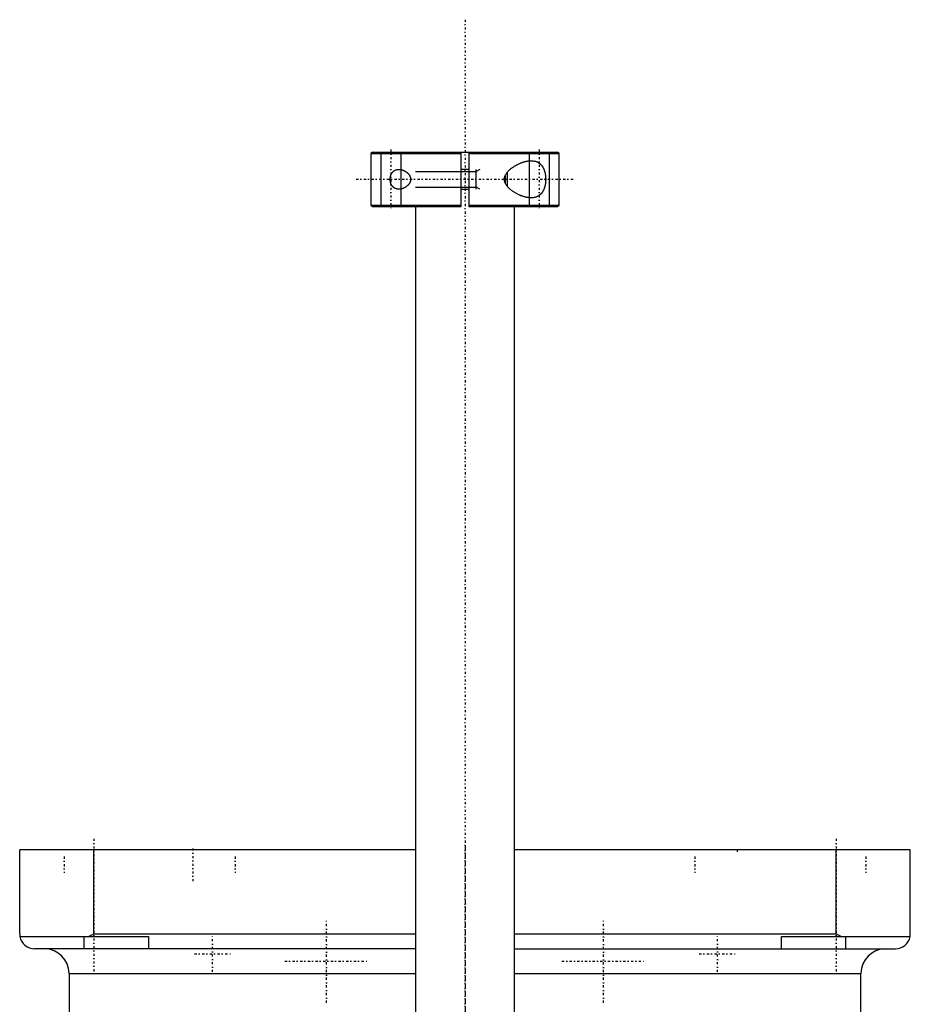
# Model space of a CAD drawing. Extents: x -90 to 90, y -104 to 484.
# Tile 5 of 5: x -90 to 90, y 285 to 484. Entities that reach past the tile are written whole.
import ezdxf

# ---------------------------------------------------------------- set-up
doc = ezdxf.new("R2010")
doc.units = 0
doc.linetypes.add('CENTER', pattern=[1.5, 0.45, -0.5, 0.05, -0.5])
for name, color, linetype in [('AM_0', 7, 'CONTINUOUS'), ('AM_10', 7, 'CONTINUOUS'), ('AM_7', 7, 'CENTER')]:
    doc.layers.add(name, color=color, linetype=linetype)

msp = doc.modelspace()

# ---------------------------------------------------------------- linework, layer by layer
at = {"layer": 'AM_0', "color": 7, "linetype": 'CONTINUOUS'}
for p, q in [((-18.7, 457.5), (-19, 457.2)), ((-19, 457.2), (-19, 446.8)), ((-19, 457.2), (-0.75, 457.2)), ((-18.7, 457.5), (18.7, 457.5)), ((-0.75, 446.5), (-0.75, 457.5)), ((0.75, 457.5), (0.75, 446.5)), ((0.75, 457.2), (19, 457.2)), ((19, 457.2), (18.7, 457.5)), ((19, 446.8), (19, 457.2)), ((0.75, 454), (-0.75, 454)), ((8.1, 452.69), (8.1, 451.31)), ((8.5, 453.36), (8.5, 450.64)), ((-0.75, 450), (0.75, 450)), ((-19, 446.8), (-18.7, 446.5)), ((-19, 446.8), (-0.75, 446.8)), ((-18.7, 446.5), (-0.75, 446.5)), ((-10, 446.5), (-10, 212.5)), ((0.75, 446.8), (19, 446.8)), ((0.75, 446.5), (18.7, 446.5)), ((10, 212.5), (10, 446.5)), ((18.7, 446.5), (19, 446.8)), ((-90, 299.5), (-90, 316.5)), ((-10, 316.5), (-90, 316.5)), ((-75, 299.5), (-75, 316.5)), ((90, 316.5), (10, 316.5)), ((75, 299.5), (75, 316.5)), ((90, 299.5), (90, 316.5)), ((-89.96, 299), (-64, 299)), ((-77, 296.5), (-77, 299)), ((-76.12, 299), (-75, 299.5)), ((-75, 299.5), (-10, 299.5)), ((-64, 299), (-64, 296.5)), ((10, 299.5), (75, 299.5)), ((64, 299), (89.96, 299)), ((64, 296.5), (64, 299)), ((75, 299.5), (76.12, 299)), ((77, 296.5), (77, 299)), ((-10, 296.5), (-87, 296.5)), ((10, 296.5), (87, 296.5)), ((-80, 291.5), (-80, 30)), ((-80, 291.5), (-10.01, 291.5)), ((10.01, 291.5), (80, 291.5)), ((80, 30), (80, 291.5))]:
    msp.add_line(p, q, dxfattribs=at)
for points in [[(13.37, 448.25, 0), (13.32, 448.25, 0), (13.21, 448.25, 0), (13.11, 448.26, 0), (13.05, 448.26, 0), (13, 448.27, 0), (12.89, 448.28, 0), (12.77, 448.29, 0), (12.66, 448.31, 0), (12.55, 448.33, 0), (12.43, 448.35, 0), (12.38, 448.36, 0), (12.32, 448.38, 0), (12.2, 448.4, 0), (12.08, 448.43, 0), (11.96, 448.47, 0), (11.85, 448.5, 0), (11.73, 448.54, 0), (11.67, 448.56, 0), (11.61, 448.58, 0), (11.49, 448.63, 0), (11.37, 448.67, 0), (11.31, 448.69, 0), (11.24, 448.72, 0), (11.12, 448.77, 0), (11, 448.82, 0), (10.94, 448.85, 0), (10.88, 448.88, 0), (10.76, 448.93, 0), (10.65, 448.99, 0), (10.53, 449.05, 0), (10.41, 449.11, 0), (10.29, 449.18, 0), (10.23, 449.21, 0), (10.18, 449.25, 0), (10.06, 449.31, 0), (9.95, 449.38, 0), (9.84, 449.46, 0), (9.73, 449.53, 0), (9.62, 449.61, 0), (9.56, 449.64, 0), (9.51, 449.68, 0), (9.4, 449.76, 0), (9.29, 449.85, 0), (9.19, 449.94, 0), (9.08, 450.03, 0), (8.97, 450.12, 0), (8.92, 450.17, 0), (8.87, 450.22, 0), (8.77, 450.32, 0), (8.67, 450.43, 0), (8.58, 450.54, 0), (8.49, 450.65, 0), (8.41, 450.76, 0), (8.36, 450.82, 0), (8.33, 450.88, 0), (8.25, 451, 0), (8.19, 451.12, 0), (8.13, 451.25, 0), (8.1, 451.32, 0), (8.09, 451.35, 0), (8.08, 451.37, 0), (8.08, 451.38, 0), (8.07, 451.39, 0), (8.06, 451.41, 0), (8.06, 451.43, 0), (8.05, 451.45, 0), (8.04, 451.48, 0), (8.04, 451.5, 0), (8.03, 451.51, 0), (8.03, 451.52, 0), (8.02, 451.54, 0), (8.02, 451.57, 0), (8.02, 451.58, 0), (8.01, 451.59, 0), (8.01, 451.61, 0), (8, 451.63, 0), (8, 451.65, 0), (8, 451.66, 0), (7.99, 451.68, 0), (7.99, 451.7, 0), (7.99, 451.73, 0), (7.98, 451.75, 0), (7.98, 451.77, 0), (7.98, 451.78, 0), (7.98, 451.8, 0), (7.97, 451.82, 0), (7.97, 451.84, 0), (7.97, 451.87, 0), (7.97, 451.89, 0), (7.97, 451.92, 0), (7.97, 451.93, 0), (7.97, 451.94, 0), (7.97, 451.96, 0), (7.96, 451.99, 0), (7.96, 452, 0), (7.96, 452.01, 0), (7.97, 452.04, 0), (7.97, 452.06, 0), (7.97, 452.07, 0), (7.97, 452.08, 0), (7.97, 452.11, 0), (7.97, 452.13, 0), (7.97, 452.16, 0), (7.97, 452.18, 0), (7.98, 452.2, 0), (7.98, 452.22, 0), (7.98, 452.23, 0), (7.98, 452.25, 0), (7.99, 452.27, 0), (7.99, 452.3, 0), (7.99, 452.32, 0), (8, 452.34, 0), (8, 452.35, 0), (8, 452.37, 0), (8.01, 452.39, 0), (8.01, 452.41, 0), (8.02, 452.42, 0), (8.02, 452.43, 0), (8.02, 452.46, 0), (8.03, 452.48, 0), (8.03, 452.49, 0), (8.04, 452.5, 0), (8.04, 452.52, 0), (8.05, 452.55, 0), (8.06, 452.57, 0), (8.06, 452.59, 0), (8.07, 452.61, 0), (8.08, 452.62, 0), (8.08, 452.63, 0), (8.09, 452.65, 0), (8.1, 452.68, 0), (8.13, 452.75, 0), (8.19, 452.88, 0), (8.25, 453, 0), (8.33, 453.12, 0), (8.36, 453.18, 0), (8.41, 453.24, 0), (8.49, 453.35, 0), (8.58, 453.46, 0), (8.67, 453.57, 0), (8.77, 453.68, 0), (8.87, 453.78, 0), (8.92, 453.83, 0), (8.97, 453.88, 0), (9.08, 453.97, 0), (9.19, 454.06, 0), (9.29, 454.15, 0), (9.4, 454.24, 0), (9.51, 454.32, 0), (9.56, 454.36, 0), (9.62, 454.39, 0), (9.73, 454.47, 0), (9.84, 454.54, 0), (9.95, 454.62, 0), (10.06, 454.69, 0), (10.18, 454.75, 0), (10.23, 454.79, 0), (10.29, 454.82, 0), (10.41, 454.89, 0), (10.53, 454.95, 0), (10.65, 455.01, 0), (10.76, 455.07, 0), (10.88, 455.12, 0), (10.94, 455.15, 0), (11, 455.18, 0), (11.12, 455.23, 0), (11.24, 455.28, 0), (11.31, 455.31, 0), (11.37, 455.33, 0), (11.49, 455.37, 0), (11.61, 455.42, 0), (11.67, 455.44, 0), (11.73, 455.46, 0), (11.85, 455.5, 0), (11.96, 455.53, 0), (12.08, 455.57, 0), (12.2, 455.6, 0), (12.32, 455.62, 0), (12.38, 455.64, 0), (12.43, 455.65, 0), (12.55, 455.67, 0), (12.66, 455.69, 0), (12.77, 455.71, 0), (12.89, 455.72, 0), (13, 455.73, 0), (13.05, 455.74, 0), (13.11, 455.74, 0), (13.21, 455.75, 0), (13.32, 455.75, 0), (13.37, 455.75, 0)], [(13.37, 455.75, 0), (13.5, 455.75, 0), (13.76, 455.73, 0), (14.01, 455.69, 0), (14.14, 455.66, 0), (14.27, 455.63, 0), (14.41, 455.58, 0), (14.45, 455.57, 0), (14.49, 455.55, 0), (14.51, 455.54, 0), (14.53, 455.53, 0), (14.57, 455.52, 0), (14.61, 455.5, 0), (14.65, 455.48, 0), (14.69, 455.46, 0), (14.73, 455.44, 0), (14.74, 455.43, 0), (14.76, 455.42, 0), (14.8, 455.4, 0), (14.84, 455.38, 0), (14.88, 455.35, 0), (14.91, 455.33, 0), (14.95, 455.3, 0), (14.97, 455.29, 0), (14.98, 455.28, 0), (15.02, 455.25, 0), (15.06, 455.23, 0), (15.09, 455.2, 0), (15.12, 455.17, 0), (15.16, 455.14, 0), (15.17, 455.13, 0), (15.19, 455.11, 0), (15.22, 455.08, 0), (15.26, 455.05, 0), (15.29, 455.02, 0), (15.32, 454.99, 0), (15.35, 454.96, 0), (15.37, 454.94, 0), (15.38, 454.92, 0), (15.41, 454.89, 0), (15.44, 454.86, 0), (15.46, 454.84, 0), (15.47, 454.82, 0), (15.5, 454.78, 0), (15.53, 454.75, 0), (15.54, 454.73, 0), (15.56, 454.71, 0), (15.58, 454.67, 0), (15.61, 454.63, 0), (15.64, 454.59, 0), (15.66, 454.55, 0), (15.69, 454.51, 0), (15.7, 454.49, 0), (15.71, 454.47, 0), (15.74, 454.43, 0), (15.76, 454.39, 0), (15.79, 454.34, 0), (15.81, 454.3, 0), (15.83, 454.25, 0), (15.84, 454.23, 0), (15.86, 454.21, 0), (15.88, 454.16, 0), (15.9, 454.11, 0), (15.92, 454.06, 0), (15.94, 454.01, 0), (15.96, 453.96, 0), (15.97, 453.94, 0), (15.98, 453.91, 0), (16, 453.86, 0), (16.02, 453.81, 0), (16.04, 453.75, 0), (16.06, 453.7, 0), (16.07, 453.64, 0), (16.08, 453.62, 0), (16.09, 453.59, 0), (16.11, 453.53, 0), (16.12, 453.48, 0), (16.14, 453.42, 0), (16.15, 453.36, 0), (16.17, 453.3, 0), (16.17, 453.27, 0), (16.18, 453.24, 0), (16.19, 453.19, 0), (16.2, 453.13, 0), (16.21, 453.1, 0), (16.21, 453.07, 0), (16.22, 453.01, 0), (16.23, 452.95, 0), (16.24, 452.92, 0), (16.24, 452.89, 0), (16.25, 452.82, 0), (16.26, 452.76, 0), (16.27, 452.7, 0), (16.27, 452.64, 0), (16.28, 452.58, 0), (16.28, 452.55, 0), (16.29, 452.52, 0), (16.29, 452.46, 0), (16.3, 452.4, 0), (16.3, 452.33, 0), (16.3, 452.27, 0), (16.3, 452.21, 0), (16.3, 452.18, 0), (16.31, 452.15, 0), (16.31, 452.09, 0), (16.31, 452.03, 0), (16.31, 452, 0)], [(-15.12, 452, 0), (-15.12, 452.02, 0), (-15.12, 452.05, 0), (-15.12, 452.08, 0), (-15.12, 452.1, 0), (-15.12, 452.12, 0), (-15.12, 452.15, 0), (-15.12, 452.18, 0), (-15.12, 452.22, 0), (-15.11, 452.25, 0), (-15.11, 452.28, 0), (-15.11, 452.3, 0), (-15.11, 452.32, 0), (-15.1, 452.35, 0), (-15.1, 452.38, 0), (-15.09, 452.42, 0), (-15.09, 452.45, 0), (-15.08, 452.48, 0), (-15.08, 452.5, 0), (-15.07, 452.51, 0), (-15.07, 452.55, 0), (-15.06, 452.58, 0), (-15.06, 452.59, 0), (-15.05, 452.61, 0), (-15.04, 452.64, 0), (-15.03, 452.67, 0), (-15.03, 452.69, 0), (-15.03, 452.71, 0), (-15.02, 452.74, 0), (-15.01, 452.77, 0), (-15, 452.8, 0), (-14.99, 452.83, 0), (-14.98, 452.86, 0), (-14.97, 452.87, 0), (-14.96, 452.89, 0), (-14.95, 452.92, 0), (-14.94, 452.95, 0), (-14.93, 452.97, 0), (-14.92, 453, 0), (-14.9, 453.03, 0), (-14.9, 453.04, 0), (-14.89, 453.06, 0), (-14.88, 453.08, 0), (-14.86, 453.11, 0), (-14.85, 453.14, 0), (-14.83, 453.16, 0), (-14.82, 453.19, 0), (-14.81, 453.2, 0), (-14.81, 453.21, 0), (-14.79, 453.23, 0), (-14.78, 453.26, 0), (-14.76, 453.28, 0), (-14.74, 453.3, 0), (-14.73, 453.33, 0), (-14.72, 453.34, 0), (-14.71, 453.35, 0), (-14.7, 453.37, 0), (-14.68, 453.39, 0), (-14.66, 453.41, 0), (-14.65, 453.43, 0), (-14.63, 453.45, 0), (-14.62, 453.46, 0), (-14.61, 453.47, 0), (-14.6, 453.49, 0), (-14.58, 453.51, 0), (-14.57, 453.52, 0), (-14.56, 453.53, 0), (-14.54, 453.54, 0), (-14.52, 453.56, 0), (-14.51, 453.57, 0), (-14.5, 453.58, 0), (-14.49, 453.6, 0), (-14.47, 453.61, 0), (-14.45, 453.63, 0), (-14.43, 453.65, 0), (-14.41, 453.66, 0), (-14.4, 453.67, 0), (-14.39, 453.68, 0), (-14.37, 453.69, 0), (-14.35, 453.71, 0), (-14.33, 453.72, 0), (-14.3, 453.74, 0), (-14.28, 453.75, 0), (-14.27, 453.76, 0), (-14.26, 453.76, 0), (-14.24, 453.77, 0), (-14.22, 453.79, 0), (-14.14, 453.83, 0), (-14.01, 453.89, 0), (-13.87, 453.93, 0), (-13.8, 453.95, 0), (-13.73, 453.97, 0), (-13.58, 453.99, 0), (-13.44, 454, 0), (-13.37, 454, 0)], [(-13.37, 454, 0), (-13.34, 454, 0), (-13.29, 454, 0), (-13.24, 454, 0), (-13.21, 453.99, 0), (-13.19, 453.99, 0), (-13.13, 453.99, 0), (-13.08, 453.98, 0), (-13.03, 453.97, 0), (-12.97, 453.96, 0), (-12.92, 453.95, 0), (-12.89, 453.95, 0), (-12.86, 453.94, 0), (-12.8, 453.93, 0), (-12.75, 453.91, 0), (-12.69, 453.9, 0), (-12.64, 453.88, 0), (-12.58, 453.86, 0), (-12.55, 453.85, 0), (-12.53, 453.84, 0), (-12.47, 453.82, 0), (-12.41, 453.79, 0), (-12.39, 453.78, 0), (-12.36, 453.77, 0), (-12.3, 453.74, 0), (-12.25, 453.72, 0), (-12.22, 453.7, 0), (-12.19, 453.69, 0), (-12.14, 453.66, 0), (-12.09, 453.63, 0), (-12.03, 453.6, 0), (-11.98, 453.56, 0), (-11.93, 453.53, 0), (-11.9, 453.51, 0), (-11.88, 453.49, 0), (-11.83, 453.46, 0), (-11.78, 453.42, 0), (-11.73, 453.38, 0), (-11.68, 453.34, 0), (-11.63, 453.3, 0), (-11.61, 453.28, 0), (-11.59, 453.26, 0), (-11.54, 453.21, 0), (-11.5, 453.16, 0), (-11.45, 453.11, 0), (-11.41, 453.06, 0), (-11.37, 453.01, 0), (-11.34, 452.98, 0), (-11.32, 452.96, 0), (-11.28, 452.9, 0), (-11.25, 452.84, 0), (-11.21, 452.78, 0), (-11.17, 452.72, 0), (-11.14, 452.66, 0), (-11.13, 452.62, 0), (-11.11, 452.59, 0), (-11.09, 452.52, 0), (-11.06, 452.46, 0), (-11.04, 452.39, 0), (-11.02, 452.32, 0), (-11.01, 452.25, 0), (-11, 452.21, 0), (-11, 452.18, 0), (-10.99, 452.11, 0), (-10.99, 452.04, 0), (-10.99, 452, 0), (-10.99, 451.96, 0), (-10.99, 451.89, 0), (-11, 451.82, 0), (-11, 451.79, 0), (-11.01, 451.75, 0), (-11.02, 451.68, 0), (-11.04, 451.61, 0), (-11.06, 451.54, 0), (-11.09, 451.48, 0), (-11.11, 451.41, 0), (-11.13, 451.38, 0), (-11.14, 451.34, 0), (-11.17, 451.28, 0), (-11.21, 451.22, 0), (-11.25, 451.16, 0), (-11.28, 451.1, 0), (-11.32, 451.04, 0), (-11.34, 451.02, 0), (-11.37, 450.99, 0), (-11.41, 450.94, 0), (-11.45, 450.89, 0), (-11.5, 450.84, 0), (-11.54, 450.79, 0), (-11.59, 450.74, 0), (-11.61, 450.72, 0), (-11.63, 450.7, 0), (-11.68, 450.66, 0), (-11.73, 450.62, 0), (-11.78, 450.58, 0), (-11.83, 450.54, 0), (-11.88, 450.51, 0), (-11.9, 450.49, 0), (-11.93, 450.47, 0), (-11.98, 450.44, 0), (-12.03, 450.4, 0), (-12.09, 450.37, 0), (-12.14, 450.34, 0), (-12.19, 450.31, 0), (-12.22, 450.3, 0), (-12.25, 450.28, 0), (-12.3, 450.26, 0), (-12.36, 450.23, 0), (-12.39, 450.22, 0), (-12.41, 450.21, 0), (-12.47, 450.18, 0), (-12.53, 450.16, 0), (-12.55, 450.15, 0), (-12.58, 450.14, 0), (-12.64, 450.12, 0), (-12.69, 450.1, 0), (-12.75, 450.09, 0), (-12.8, 450.07, 0), (-12.86, 450.06, 0), (-12.89, 450.05, 0), (-12.92, 450.05, 0), (-12.97, 450.04, 0), (-13.03, 450.03, 0), (-13.08, 450.02, 0), (-13.13, 450.01, 0), (-13.19, 450.01, 0), (-13.21, 450.01, 0), (-13.24, 450, 0), (-13.29, 450, 0), (-13.34, 450, 0), (-13.37, 450, 0)], [(-13.37, 450, 0), (-13.44, 450, 0), (-13.58, 450.01, 0), (-13.73, 450.03, 0), (-13.8, 450.05, 0), (-13.87, 450.07, 0), (-14.01, 450.11, 0), (-14.14, 450.17, 0), (-14.22, 450.21, 0), (-14.24, 450.23, 0), (-14.26, 450.24, 0), (-14.27, 450.24, 0), (-14.28, 450.25, 0), (-14.3, 450.26, 0), (-14.33, 450.28, 0), (-14.35, 450.29, 0), (-14.37, 450.31, 0), (-14.39, 450.32, 0), (-14.4, 450.33, 0), (-14.41, 450.34, 0), (-14.43, 450.35, 0), (-14.45, 450.37, 0), (-14.47, 450.39, 0), (-14.49, 450.4, 0), (-14.5, 450.42, 0), (-14.51, 450.43, 0), (-14.52, 450.44, 0), (-14.54, 450.46, 0), (-14.56, 450.47, 0), (-14.57, 450.48, 0), (-14.58, 450.49, 0), (-14.6, 450.51, 0), (-14.61, 450.53, 0), (-14.62, 450.54, 0), (-14.63, 450.55, 0), (-14.65, 450.57, 0), (-14.66, 450.59, 0), (-14.68, 450.61, 0), (-14.7, 450.63, 0), (-14.71, 450.65, 0), (-14.72, 450.66, 0), (-14.73, 450.67, 0), (-14.74, 450.7, 0), (-14.76, 450.72, 0), (-14.78, 450.74, 0), (-14.79, 450.77, 0), (-14.81, 450.79, 0), (-14.81, 450.8, 0), (-14.82, 450.81, 0), (-14.83, 450.84, 0), (-14.85, 450.86, 0), (-14.86, 450.89, 0), (-14.88, 450.92, 0), (-14.89, 450.94, 0), (-14.9, 450.96, 0), (-14.9, 450.97, 0), (-14.92, 451, 0), (-14.93, 451.03, 0), (-14.94, 451.05, 0), (-14.95, 451.08, 0), (-14.96, 451.11, 0), (-14.97, 451.13, 0), (-14.98, 451.14, 0), (-14.99, 451.17, 0), (-15, 451.2, 0), (-15.01, 451.23, 0), (-15.02, 451.26, 0), (-15.03, 451.29, 0), (-15.03, 451.31, 0), (-15.03, 451.33, 0), (-15.04, 451.36, 0), (-15.05, 451.39, 0), (-15.06, 451.41, 0), (-15.06, 451.42, 0), (-15.07, 451.45, 0), (-15.07, 451.49, 0), (-15.08, 451.5, 0), (-15.08, 451.52, 0), (-15.09, 451.55, 0), (-15.09, 451.58, 0), (-15.1, 451.62, 0), (-15.1, 451.65, 0), (-15.11, 451.68, 0), (-15.11, 451.7, 0), (-15.11, 451.72, 0), (-15.11, 451.75, 0), (-15.12, 451.78, 0), (-15.12, 451.82, 0), (-15.12, 451.85, 0), (-15.12, 451.88, 0), (-15.12, 451.9, 0), (-15.12, 451.92, 0), (-15.12, 451.95, 0), (-15.12, 451.98, 0), (-15.12, 452, 0)], [(16.31, 452, 0), (16.31, 451.97, 0), (16.31, 451.91, 0), (16.31, 451.85, 0), (16.3, 451.82, 0), (16.3, 451.79, 0), (16.3, 451.73, 0), (16.3, 451.67, 0), (16.3, 451.6, 0), (16.29, 451.54, 0), (16.29, 451.48, 0), (16.28, 451.45, 0), (16.28, 451.42, 0), (16.27, 451.36, 0), (16.27, 451.3, 0), (16.26, 451.24, 0), (16.25, 451.18, 0), (16.24, 451.11, 0), (16.24, 451.08, 0), (16.23, 451.05, 0), (16.22, 450.99, 0), (16.21, 450.93, 0), (16.21, 450.9, 0), (16.2, 450.87, 0), (16.19, 450.81, 0), (16.18, 450.76, 0), (16.17, 450.73, 0), (16.17, 450.7, 0), (16.15, 450.64, 0), (16.14, 450.58, 0), (16.12, 450.52, 0), (16.11, 450.47, 0), (16.09, 450.41, 0), (16.08, 450.38, 0), (16.07, 450.36, 0), (16.06, 450.3, 0), (16.04, 450.25, 0), (16.02, 450.19, 0), (16, 450.14, 0), (15.98, 450.09, 0), (15.97, 450.06, 0), (15.96, 450.04, 0), (15.94, 449.99, 0), (15.92, 449.94, 0), (15.9, 449.89, 0), (15.88, 449.84, 0), (15.86, 449.79, 0), (15.84, 449.77, 0), (15.83, 449.75, 0), (15.81, 449.7, 0), (15.79, 449.66, 0), (15.76, 449.61, 0), (15.74, 449.57, 0), (15.71, 449.53, 0), (15.7, 449.51, 0), (15.69, 449.49, 0), (15.66, 449.45, 0), (15.64, 449.41, 0), (15.61, 449.37, 0), (15.58, 449.33, 0), (15.56, 449.29, 0), (15.54, 449.27, 0), (15.53, 449.25, 0), (15.5, 449.22, 0), (15.47, 449.18, 0), (15.46, 449.16, 0), (15.44, 449.14, 0), (15.41, 449.11, 0), (15.38, 449.08, 0), (15.37, 449.06, 0), (15.35, 449.04, 0), (15.32, 449.01, 0), (15.29, 448.98, 0), (15.26, 448.95, 0), (15.22, 448.92, 0), (15.19, 448.89, 0), (15.17, 448.87, 0), (15.16, 448.86, 0), (15.12, 448.83, 0), (15.09, 448.8, 0), (15.06, 448.77, 0), (15.02, 448.75, 0), (14.98, 448.72, 0), (14.97, 448.71, 0), (14.95, 448.7, 0), (14.91, 448.67, 0), (14.88, 448.65, 0), (14.84, 448.62, 0), (14.8, 448.6, 0), (14.76, 448.58, 0), (14.74, 448.57, 0), (14.73, 448.56, 0), (14.69, 448.54, 0), (14.65, 448.52, 0), (14.61, 448.5, 0), (14.57, 448.48, 0), (14.53, 448.47, 0), (14.51, 448.46, 0), (14.49, 448.45, 0), (14.45, 448.43, 0), (14.41, 448.42, 0), (14.27, 448.37, 0), (14.14, 448.34, 0), (14.01, 448.31, 0), (13.76, 448.27, 0), (13.5, 448.25, 0), (13.37, 448.25, 0)], [(-90, 299.5, 0), (-90, 299.42, 0), (-89.99, 299.25, 0), (-89.97, 299.08, 0), (-89.96, 299, 0)], [(89.96, 299, 0), (89.97, 299.08, 0), (89.99, 299.25, 0), (90, 299.42, 0), (90, 299.5, 0)]]:
    msp.add_polyline3d(points, dxfattribs=at)
for centre, radius, start, end in [((-87, 299.5), 3, 189.5941, 270), ((87, 299.5), 3, 270, 350.4059), ((-85, 291.5), 5, 0, 90), ((85, 291.5), 5, 90, 180)]:
    msp.add_arc(centre, radius, start, end, dxfattribs=at)
at = {"layer": 'AM_10', "color": 7, "linetype": 'CONTINUOUS'}
for p, q in [((-17, 457.5), (-17, 446.5)), ((-13, 457.5), (-13, 446.5)), ((13, 457.5), (13, 446.5)), ((17, 457.5), (17, 446.5)), ((2.26, 450), (2.26, 454)), ((3, 454), (2.26, 453.57)), ((-10, 453.57), (2.26, 453.57)), ((-10, 450.43), (2.26, 450.43)), ((3, 450), (2.26, 450.43))]:
    msp.add_line(p, q, dxfattribs=at)
at = {"layer": 'AM_7', "color": 4, "linetype": 'CENTER'}
for p, q in [((0, 484.25), (0, -104.25)), ((-15, 458.05), (-15, 445.95)), ((15, 458.05), (15, 445.95)), ((-22, 452), (22, 452)), ((-75, 318.75), (-75, 291.25)), ((75, 318.75), (75, 291.25)), ((-55, 316.8), (-55, 310.2)), ((0, 317.3), (0, -16.93)), ((55, 316.52), (55, 315.98)), ((-81, 315.15), (-81, 311.85)), ((-46.46, 315.15), (-46.46, 311.85)), ((46.46, 315.15), (46.46, 311.85)), ((81, 315.15), (81, 311.85)), ((-28, 285.6), (-28, 302.4)), ((28, 285.6), (28, 302.4)), ((-51, 291.82), (-51, 299.18)), ((51, 291.82), (51, 299.18)), ((-54.67, 295.5), (-47.33, 295.5)), ((47.33, 295.5), (54.67, 295.5)), ((-36.4, 294), (-19.6, 294)), ((19.6, 294), (36.4, 294))]:
    msp.add_line(p, q, dxfattribs=at)

doc.saveas('drawing.dxf')
